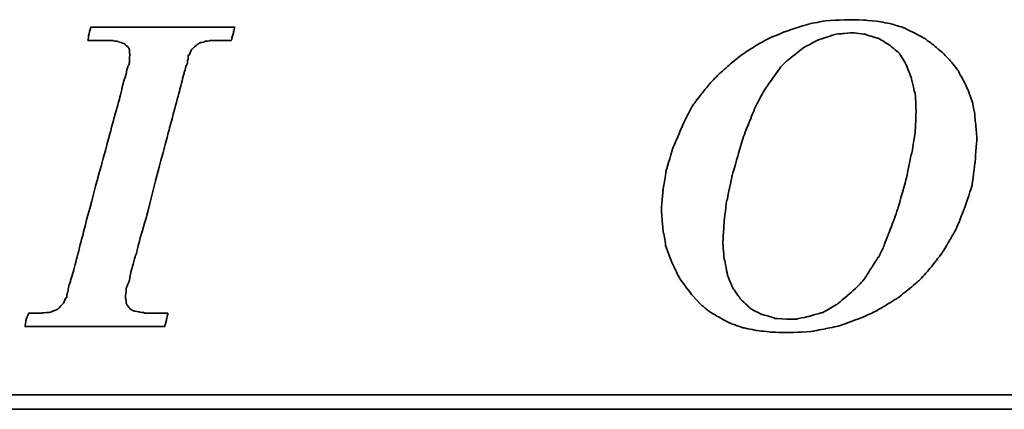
# Model space of a CAD drawing. Header units: millimetres. Extents: x 465 to 857, y 102 to 250.
# Tile 32 of 53: x 762 to 777, y 145 to 151. Entities that reach past the tile are written whole.
import ezdxf

# ---------------------------------------------------------------- set-up
doc = ezdxf.new("R2010")
doc.units = ezdxf.units.MM
doc.layers.add('DIM', color=4, linetype='CONTINUOUS')
doc.layers.add('layer 1', color=7, linetype='CONTINUOUS')

# ---------------------------------------------------------------- blocks, each defined once
blk = doc.blocks.new('TBI MOTION logo(完整正式版)')
at = {"layer": 'layer 1', "color": 22, "lineweight": 35}
for points, knots in [([(-11.34375, -6.98375), (-11.34375, -6.98375), (-10.91375, -7.43875), (-10.91375, -7.43875), (-10.91375, -7.43875), (-10.91375, -7.43875), (-10.38625, -7.87125), (-10.38625, -7.87125), (-10.38625, -7.87125), (-10.38625, -7.87125), (-9.81125, -8.20375), (-9.81125, -8.20375), (-9.81125, -8.20375), (-9.81125, -8.20375), (-9.21125, -8.51875), (-9.21125, -8.51875), (-9.21125, -8.51875), (-9.21125, -8.51875), (-8.51625, -8.75875), (-8.51625, -8.75875), (-8.51625, -8.75875), (-8.51625, -8.75875), (-7.77125, -8.90375), (-7.77125, -8.90375), (-7.77125, -8.90375), (-7.77125, -8.90375), (-6.97875, -8.99875), (-6.97875, -8.99875), (-6.97875, -8.99875), (-6.97875, -8.99875), (-6.14125, -9.02375), (-6.14125, -9.02375), (-6.14125, -9.02375), (-6.14125, -9.02375), (-5.37125, -8.99875), (-5.37125, -8.99875), (-5.37125, -8.99875), (-5.37125, -8.99875), (-4.65375, -8.94875), (-4.65375, -8.94875), (-4.65375, -8.94875), (-4.65375, -8.94875), (-3.93375, -8.80625), (-3.93375, -8.80625), (-3.93375, -8.80625), (-3.93375, -8.80625), (-3.21375, -8.66375), (-3.21375, -8.66375), (-3.21375, -8.66375), (-3.21375, -8.66375), (-2.49375, -8.39875), (-2.49375, -8.39875), (-2.49375, -8.39875), (-2.49375, -8.39875), (-1.79875, -8.13375), (-1.79875, -8.13375), (-1.79875, -8.13375), (-1.79875, -8.13375), (-1.17375, -7.84375), (-1.17375, -7.84375), (-1.17375, -7.84375), (-1.17375, -7.84375), (-0.52375, -7.46375), (-0.52375, -7.46375), (-0.52375, -7.46375), (-0.52375, -7.46375), (0.10124, -7.07875), (0.10124, -7.07875), (0.10124, -7.07875), (0.10124, -7.07875), (0.67625, -6.62375), (0.67625, -6.62375), (0.67625, -6.62375), (0.67625, -6.62375), (1.24874, -6.14375), (1.24874, -6.14375), (1.24874, -6.14375), (1.24874, -6.14375), (1.72874, -5.64125), (1.72874, -5.64125), (1.72874, -5.64125), (1.72874, -5.64125), (2.18624, -5.06375), (2.18624, -5.06375), (2.18624, -5.06375), (2.18624, -5.06375), (2.61625, -4.48874), (2.61625, -4.48874), (2.61625, -4.48874), (2.61625, -4.48874), (3.00125, -3.83874), (3.00125, -3.83874), (3.00125, -3.83874), (3.00125, -3.83874), (3.36124, -3.21374), (3.36124, -3.21374), (3.36124, -3.21374), (3.36124, -3.21374), (3.84374, -1.99125), (3.84374, -1.99125), (3.84374, -1.99125), (3.84374, -1.99125), (4.22625, -0.81875), (4.22625, -0.81875), (4.22625, -0.81875), (4.22625, -0.81875), (4.39125, 0.45624), (4.39125, 0.45624), (4.39125, 0.45624), (4.39125, 0.45624), (4.48874, 1.70124), (4.48874, 1.70124), (4.48874, 1.70124), (4.48874, 1.70124), (4.43874, 2.44625), (4.43874, 2.44625), (4.43874, 2.44625), (4.43874, 2.44625), (4.36874, 3.14125), (4.36874, 3.14125), (4.36874, 3.14125), (4.36874, 3.14125), (4.25125, 3.81125), (4.25125, 3.81125), (4.25125, 3.81125), (4.25125, 3.81125), (4.03124, 4.41125), (4.03124, 4.41125), (4.03124, 4.41125), (4.03124, 4.41125), (3.74374, 5.01125), (3.74374, 5.01125), (3.74374, 5.01125), (3.74374, 5.01125), (3.43124, 5.58875), (3.43124, 5.58875), (3.43124, 5.58875), (3.43124, 5.58875), (3.02625, 6.09125), (3.02625, 6.09125), (3.02625, 6.09125), (3.02625, 6.09125), (2.59374, 6.54875), (2.59374, 6.54875), (2.59374, 6.54875), (2.59374, 6.54875), (2.09124, 6.98125), (2.09124, 6.98125), (2.09124, 6.98125), (2.09124, 6.98125), (1.56124, 7.36625), (1.56124, 7.36625), (1.56124, 7.36625), (1.56124, 7.36625), (0.98624, 7.67625), (0.98624, 7.67625), (0.98624, 7.67625), (0.98624, 7.67625), (0.38624, 7.96375), (0.38624, 7.96375), (0.38624, 7.96375), (0.38624, 7.96375), (-0.25875, 8.15625), (-0.25875, 8.15625), (-0.25875, 8.15625), (-0.25875, 8.15625), (-0.98125, 8.30125), (-0.98125, 8.30125), (-0.98125, 8.30125), (-0.98125, 8.30125), (-1.70124, 8.37125), (-1.70124, 8.37125), (-1.70124, 8.37125), (-1.70124, 8.37125), (-2.49375, 8.39624), (-2.49375, 8.39624), (-2.49375, 8.39624), (-2.49375, 8.39624), (-3.28625, 8.37125), (-3.28625, 8.37125), (-3.28625, 8.37125), (-3.28625, 8.37125), (-4.05125, 8.32125), (-4.05125, 8.32125), (-4.05125, 8.32125), (-4.05125, 8.32125), (-4.77375, 8.18125), (-4.77375, 8.18125), (-4.77375, 8.18125), (-4.77375, 8.18125), (-5.51625, 7.96375), (-5.51625, 7.96375), (-5.51625, 7.96375), (-5.51625, 7.96375), (-6.21125, 7.72625), (-6.21125, 7.72625), (-6.21125, 7.72625), (-6.21125, 7.72625), (-6.92875, 7.43625), (-6.92875, 7.43625), (-6.92875, 7.43625), (-6.92875, 7.43625), (-7.57875, 7.10125), (-7.57875, 7.10125), (-7.57875, 7.10125), (-7.57875, 7.10125), (-8.24875, 6.69125), (-8.24875, 6.69125), (-8.24875, 6.69125), (-8.24875, 6.69125), (-8.84875, 6.26125), (-8.84875, 6.26125), (-8.84875, 6.26125), (-8.84875, 6.26125), (-9.42625, 5.78125), (-9.42625, 5.78125), (-9.42625, 5.78125), (-9.42625, 5.78125), (-9.95375, 5.30125), (-9.95375, 5.30125), (-9.95375, 5.30125), (-9.95375, 5.30125), (-10.43375, 4.79624), (-10.43375, 4.79624), (-10.43375, 4.79624), (-10.43375, 4.79624), (-10.88875, 4.22125), (-10.88875, 4.22125), (-10.88875, 4.22125), (-10.88875, 4.22125), (-11.29875, 3.69375), (-11.29875, 3.69375), (-11.29875, 3.69375), (-11.29875, 3.69375), (-11.63375, 3.09125), (-11.63375, 3.09125), (-11.63375, 3.09125), (-11.63375, 3.09125), (-11.91875, 2.49625), (-11.91875, 2.49625), (-11.91875, 2.49625), (-11.91875, 2.49625), (-12.44875, 1.24625), (-12.44875, 1.24625), (-12.44875, 1.24625), (-12.44875, 1.24625), (-12.80875, 0.06874), (-12.80875, 0.06874), (-12.80875, 0.06874), (-12.80875, 0.06874), (-12.99875, -1.07875), (-12.99875, -1.07875), (-12.99875, -1.07875), (-12.99875, -1.07875), (-13.09375, -2.18375), (-13.09375, -2.18375), (-13.09375, -2.18375), (-13.09375, -2.18375), (-13.04875, -2.85375), (-13.04875, -2.85375), (-13.04875, -2.85375), (-13.04875, -2.85375), (-12.97375, -3.50375), (-12.97375, -3.50375), (-12.97375, -3.50375), (-12.97375, -3.50375), (-12.95375, -3.50375), (-12.95375, -3.50375), (-12.95375, -3.50375), (-12.95375, -3.50375), (-12.85375, -4.17375), (-12.85375, -4.17375), (-12.85375, -4.17375), (-12.85375, -4.17375), (-12.63875, -4.77624), (-12.63875, -4.77624), (-12.63875, -4.77624), (-12.63875, -4.77624), (-12.39875, -5.35125), (-12.39875, -5.35125), (-12.39875, -5.35125), (-12.39875, -5.35125), (-12.11375, -5.92875), (-12.11375, -5.92875), (-12.11375, -5.92875), (-12.11375, -5.92875), (-11.75375, -6.45375), (-11.75375, -6.45375), (-11.75375, -6.45375), (-11.75375, -6.45375), (-11.34375, -6.98375), (-11.34375, -6.98375)], [0, 0, 0, 0, 0.01369863, 0.01369863, 0.01369863, 0.01369864, 0.02739726, 0.02739726, 0.02739726, 0.02739727, 0.04109589, 0.04109589, 0.04109589, 0.0410959, 0.05479452, 0.05479452, 0.05479452, 0.05479453, 0.06849315, 0.06849315, 0.06849315, 0.06849316, 0.08219178, 0.08219178, 0.08219178, 0.08219179, 0.09589041, 0.09589041, 0.09589041, 0.09589042, 0.10958904, 0.10958904, 0.10958904, 0.10958905, 0.12328767, 0.12328767, 0.12328767, 0.12328768, 0.1369863, 0.1369863, 0.1369863, 0.13698631, 0.15068493, 0.15068493, 0.15068493, 0.15068494, 0.16438356, 0.16438356, 0.16438356, 0.16438357, 0.17808219, 0.17808219, 0.17808219, 0.1780822, 0.19178082, 0.19178082, 0.19178082, 0.19178083, 0.20547945, 0.20547945, 0.20547945, 0.20547946, 0.21917808, 0.21917808, 0.21917808, 0.21917809, 0.23287671, 0.23287671, 0.23287671, 0.23287672, 0.24657534, 0.24657534, 0.24657534, 0.24657535, 0.26027397, 0.26027397, 0.26027397, 0.26027398, 0.2739726, 0.2739726, 0.2739726, 0.27397261, 0.28767123, 0.28767123, 0.28767123, 0.28767124, 0.30136986, 0.30136986, 0.30136986, 0.30136987, 0.31506849, 0.31506849, 0.31506849, 0.3150685, 0.32876712, 0.32876712, 0.32876712, 0.32876713, 0.34246575, 0.34246575, 0.34246575, 0.34246576, 0.35616438, 0.35616438, 0.35616438, 0.35616439, 0.36986301, 0.36986301, 0.36986301, 0.36986302, 0.38356164, 0.38356164, 0.38356164, 0.38356165, 0.39726027, 0.39726027, 0.39726027, 0.39726028, 0.4109589, 0.4109589, 0.4109589, 0.41095891, 0.42465753, 0.42465753, 0.42465753, 0.42465754, 0.43835616, 0.43835616, 0.43835616, 0.43835617, 0.45205479, 0.45205479, 0.45205479, 0.4520548, 0.46575342, 0.46575342, 0.46575342, 0.46575343, 0.47945205, 0.47945205, 0.47945205, 0.47945206, 0.49315068, 0.49315068, 0.49315068, 0.49315069, 0.50684932, 0.50684932, 0.50684932, 0.50684933, 0.52054795, 0.52054795, 0.52054795, 0.52054796, 0.53424658, 0.53424658, 0.53424658, 0.53424659, 0.54794521, 0.54794521, 0.54794521, 0.54794522, 0.56164384, 0.56164384, 0.56164384, 0.56164385, 0.57534247, 0.57534247, 0.57534247, 0.57534248, 0.5890411, 0.5890411, 0.5890411, 0.58904111, 0.60273973, 0.60273973, 0.60273973, 0.60273974, 0.61643836, 0.61643836, 0.61643836, 0.61643837, 0.63013699, 0.63013699, 0.63013699, 0.630137, 0.64383562, 0.64383562, 0.64383562, 0.64383563, 0.65753425, 0.65753425, 0.65753425, 0.65753426, 0.67123288, 0.67123288, 0.67123288, 0.67123289, 0.68493151, 0.68493151, 0.68493151, 0.68493152, 0.69863014, 0.69863014, 0.69863014, 0.69863015, 0.71232877, 0.71232877, 0.71232877, 0.71232878, 0.7260274, 0.7260274, 0.7260274, 0.72602741, 0.73972603, 0.73972603, 0.73972603, 0.73972604, 0.75342466, 0.75342466, 0.75342466, 0.75342467, 0.76712329, 0.76712329, 0.76712329, 0.7671233, 0.78082192, 0.78082192, 0.78082192, 0.78082193, 0.79452055, 0.79452055, 0.79452055, 0.79452056, 0.80821918, 0.80821918, 0.80821918, 0.80821919, 0.82191781, 0.82191781, 0.82191781, 0.82191782, 0.83561644, 0.83561644, 0.83561644, 0.83561645, 0.84931507, 0.84931507, 0.84931507, 0.84931508, 0.8630137, 0.8630137, 0.8630137, 0.86301371, 0.87671233, 0.87671233, 0.87671233, 0.87671234, 0.89041096, 0.89041096, 0.89041096, 0.89041097, 0.90410959, 0.90410959, 0.90410959, 0.9041096, 0.91780822, 0.91780822, 0.91780822, 0.91780823, 0.93150685, 0.93150685, 0.93150685, 0.93150686, 0.94520548, 0.94520548, 0.94520548, 0.94520549, 0.95890411, 0.95890411, 0.95890411, 0.95890412, 0.97260274, 0.97260274, 0.97260274, 0.97260275, 0.98630137, 0.98630137, 0.98630137, 0.98630138, 1, 1, 1, 1]), ([(-40.59125, -7.94375), (-40.59125, -7.94375), (-40.97375, -7.94375), (-40.97375, -7.94375), (-40.97375, -7.94375), (-40.97375, -7.94375), (-41.38125, -7.94375), (-41.38125, -7.94375), (-41.38125, -7.94375), (-41.38125, -7.94375), (-41.54875, -7.94375), (-41.54875, -7.94375), (-41.54875, -7.94375), (-41.54875, -7.94375), (-41.59875, -7.94375), (-41.59875, -7.94375), (-41.59875, -7.94375), (-41.59875, -7.94375), (-41.88375, -7.94375), (-41.88375, -7.94375), (-41.88375, -7.94375), (-41.88375, -7.94375), (-41.90875, -7.91875), (-41.90875, -7.91875), (-41.90875, -7.91875), (-41.90875, -7.91875), (-42.19875, -7.87125), (-42.19875, -7.87125), (-42.19875, -7.87125), (-42.19875, -7.87125), (-42.43875, -7.82375), (-42.43875, -7.82375), (-42.43875, -7.82375), (-42.43875, -7.82375), (-42.45875, -7.82375), (-42.45875, -7.82375), (-42.45875, -7.82375), (-42.45875, -7.82375), (-42.48625, -7.82375), (-42.48625, -7.82375), (-42.48625, -7.82375), (-42.48625, -7.82375), (-42.67625, -7.72375), (-42.67625, -7.72375), (-42.67625, -7.72375), (-42.67625, -7.72375), (-42.70125, -7.70375), (-42.70125, -7.70375), (-42.70125, -7.70375), (-42.70125, -7.70375), (-42.72375, -7.67875), (-42.72375, -7.67875), (-42.72375, -7.67875), (-42.72375, -7.67875), (-42.86875, -7.48875), (-42.86875, -7.48875), (-42.86875, -7.48875), (-42.86875, -7.48875), (-42.89375, -7.43875), (-42.89375, -7.43875), (-42.89375, -7.43875), (-42.89375, -7.43875), (-42.91875, -7.38875), (-42.91875, -7.38875), (-42.91875, -7.38875), (-42.91875, -7.38875), (-42.93875, -7.12875), (-42.93875, -7.12875), (-42.93875, -7.12875), (-42.93875, -7.12875), (-42.96375, -7.10375), (-42.96375, -7.10375), (-42.96375, -7.10375), (-42.96375, -7.10375), (-42.96375, -7.05375), (-42.96375, -7.05375), (-42.96375, -7.05375), (-42.96375, -7.05375), (-42.96375, -7.00875), (-42.96375, -7.00875), (-42.96375, -7.00875), (-42.96375, -7.00875), (-42.91875, -6.69625), (-42.91875, -6.69625), (-42.91875, -6.69625), (-42.91875, -6.69625), (-42.91875, -6.62375), (-42.91875, -6.62375), (-42.91875, -6.62375), (-42.91875, -6.62375), (-42.91875, -6.59625), (-42.91875, -6.59625), (-42.91875, -6.59625), (-42.91875, -6.59625), (-42.91875, -6.57375), (-42.91875, -6.57375), (-42.91875, -6.57375), (-42.91875, -6.57375), (-42.91875, -6.52875), (-42.91875, -6.52875), (-42.91875, -6.52875), (-42.91875, -6.52875), (-42.89375, -6.50375), (-42.89375, -6.50375), (-42.89375, -6.50375), (-42.89375, -6.50375), (-42.84375, -6.38375), (-42.84375, -6.38375), (-42.84375, -6.38375), (-42.84375, -6.38375), (-42.84375, -6.35875), (-42.84375, -6.35875), (-42.84375, -6.35875), (-42.84375, -6.35875), (-42.74625, -6.14375), (-42.74625, -6.14375), (-42.74625, -6.14375), (-42.74625, -6.14375), (-42.70125, -5.85375), (-42.70125, -5.85375), (-42.70125, -5.85375), (-42.70125, -5.85375), (-42.60375, -5.47125), (-42.60375, -5.47125), (-42.60375, -5.47125), (-42.60375, -5.47125), (-42.60375, -5.44875), (-42.60375, -5.44875), (-42.60375, -5.44875), (-42.60375, -5.44875), (-42.38875, -4.67875), (-42.38875, -4.67875), (-42.38875, -4.67875), (-42.38875, -4.67875), (-42.36375, -4.65375), (-42.36375, -4.65375), (-42.36375, -4.65375), (-42.36375, -4.65375), (-42.12375, -3.69625), (-42.12375, -3.69625), (-42.12375, -3.69625), (-42.12375, -3.69625), (-42.12375, -3.67374), (-42.12375, -3.67374), (-42.12375, -3.67374), (-42.12375, -3.67374), (-41.78875, -2.59374), (-41.78875, -2.59374), (-41.78875, -2.59374), (-41.78875, -2.59374), (-41.18875, -0.19375), (-41.18875, -0.19375), (-41.18875, -0.19375), (-41.18875, -0.19375), (-40.54375, 2.20624), (-40.54375, 2.20624), (-40.54375, 2.20624), (-40.54375, 2.20624), (-40.25375, 3.30875), (-40.25375, 3.30875), (-40.25375, 3.30875), (-40.25375, 3.30875), (-39.98875, 4.27125), (-39.98875, 4.27125), (-39.98875, 4.27125), (-39.98875, 4.27125), (-39.77375, 5.13125), (-39.77375, 5.13125), (-39.77375, 5.13125), (-39.77375, 5.13125), (-39.67875, 5.47125), (-39.67875, 5.47125), (-39.67875, 5.47125), (-39.67875, 5.47125), (-39.60375, 5.75625), (-39.60375, 5.75625), (-39.60375, 5.75625), (-39.60375, 5.75625), (-39.60375, 5.78125), (-39.60375, 5.78125), (-39.60375, 5.78125), (-39.60375, 5.78125), (-39.50875, 5.97125), (-39.50875, 5.97125), (-39.50875, 5.97125), (-39.50875, 5.97125), (-39.50875, 6.13875), (-39.50875, 6.13875), (-39.50875, 6.13875), (-39.50875, 6.13875), (-39.48625, 6.16625), (-39.48625, 6.16625), (-39.48625, 6.16625), (-39.48625, 6.16625), (-39.46125, 6.28625), (-39.46125, 6.28625), (-39.46125, 6.28625), (-39.46125, 6.28625), (-39.46125, 6.42625), (-39.46125, 6.42625), (-39.46125, 6.42625), (-39.46125, 6.42625), (-39.41375, 6.42625), (-39.41375, 6.42625), (-39.41375, 6.42625), (-39.41375, 6.42625), (-39.29375, 6.69125), (-39.29375, 6.69125), (-39.29375, 6.69125), (-39.29375, 6.69125), (-39.26875, 6.74125), (-39.26875, 6.74125), (-39.26875, 6.74125), (-39.26875, 6.74125), (-39.24375, 6.76625), (-39.24375, 6.76625), (-39.24375, 6.76625), (-39.24375, 6.76625), (-38.98375, 7.00624), (-38.98375, 7.00624), (-38.98375, 7.00624), (-38.98375, 7.00624), (-38.95625, 7.02624), (-38.95625, 7.02624), (-38.95625, 7.02624), (-38.95625, 7.02624), (-38.78875, 7.12624), (-38.78875, 7.12624), (-38.78875, 7.12624), (-38.78875, 7.12624), (-38.76375, 7.12624), (-38.76375, 7.12624), (-38.76375, 7.12624), (-38.76375, 7.12624), (-38.74375, 7.12624), (-38.74375, 7.12624), (-38.74375, 7.12624), (-38.74375, 7.12624), (-38.52875, 7.17125), (-38.52875, 7.17125), (-38.52875, 7.17125), (-38.52875, 7.17125), (-38.52875, 7.19624), (-38.52875, 7.19624), (-38.52875, 7.19624), (-38.52875, 7.19624), (-38.50375, 7.19624), (-38.50375, 7.19624), (-38.50375, 7.19624), (-38.50375, 7.19624), (-38.26125, 7.21875), (-38.26125, 7.21875), (-38.26125, 7.21875), (-38.26125, 7.21875), (-38.23875, 7.24624), (-38.23875, 7.24624), (-38.23875, 7.24624), (-38.23875, 7.24624), (-38.21625, 7.24624), (-38.21625, 7.24624), (-38.21625, 7.24624), (-38.21625, 7.24624), (-38.18875, 7.24624), (-38.18875, 7.24624), (-38.18875, 7.24624), (-38.18875, 7.24624), (-37.90375, 7.24624), (-37.90375, 7.24624), (-37.90375, 7.24624), (-37.90375, 7.24624), (-37.85375, 7.24624), (-37.85375, 7.24624), (-37.85375, 7.24624), (-37.85375, 7.24624), (-37.75875, 7.24624), (-37.75875, 7.24624), (-37.75875, 7.24624), (-37.75875, 7.24624), (-37.42375, 7.24624), (-37.42375, 7.24624), (-37.42375, 7.24624), (-37.42375, 7.24624), (-37.08875, 7.24624), (-37.08875, 7.24624), (-37.08875, 7.24624), (-37.08875, 7.24624), (-37.06375, 7.24624), (-37.06375, 7.24624), (-37.06375, 7.24624), (-37.06375, 7.24624), (-37.06375, 7.26624), (-37.06375, 7.26624), (-37.06375, 7.26624), (-37.06375, 7.26624), (-37.03875, 7.29125), (-37.03875, 7.29125), (-37.03875, 7.29125), (-37.03875, 7.29125), (-37.03875, 7.31625), (-37.03875, 7.31625), (-37.03875, 7.31625), (-37.03875, 7.31625), (-36.94125, 7.67625), (-36.94125, 7.67625), (-36.94125, 7.67625), (-36.94125, 7.67625), (-36.86875, 7.98625), (-36.86875, 7.98625), (-36.86875, 7.98625), (-36.86875, 7.98625), (-36.98875, 7.98625), (-36.98875, 7.98625), (-36.98875, 7.98625), (-36.98875, 7.98625), (-37.42375, 7.98625), (-37.42375, 7.98625), (-37.42375, 7.98625), (-37.42375, 7.98625), (-37.94875, 7.98625), (-37.94875, 7.98625), (-37.94875, 7.98625), (-37.94875, 7.98625), (-38.57375, 7.98625), (-38.57375, 7.98625), (-38.57375, 7.98625), (-38.57375, 7.98625), (-39.29375, 7.98625), (-39.29375, 7.98625), (-39.29375, 7.98625), (-39.29375, 7.98625), (-40.82875, 7.98625), (-40.82875, 7.98625), (-40.82875, 7.98625), (-40.82875, 7.98625), (-42.36375, 7.98625), (-42.36375, 7.98625), (-42.36375, 7.98625), (-42.36375, 7.98625), (-43.08375, 7.98625), (-43.08375, 7.98625), (-43.08375, 7.98625), (-43.08375, 7.98625), (-43.70875, 7.98625), (-43.70875, 7.98625), (-43.70875, 7.98625), (-43.70875, 7.98625), (-44.23375, 7.98625), (-44.23375, 7.98625), (-44.23375, 7.98625), (-44.23375, 7.98625), (-44.66875, 7.98625), (-44.66875, 7.98625), (-44.66875, 7.98625), (-44.66875, 7.98625), (-44.88375, 7.98625), (-44.88375, 7.98625), (-44.88375, 7.98625), (-44.88375, 7.98625), (-44.90875, 7.94125), (-44.90875, 7.94125), (-44.90875, 7.94125), (-44.90875, 7.94125), (-44.90875, 7.91625), (-44.90875, 7.91625), (-44.90875, 7.91625), (-44.90875, 7.91625), (-45.00375, 7.55625), (-45.00375, 7.55625), (-45.00375, 7.55625), (-45.00375, 7.55625), (-45.05375, 7.24624), (-45.05375, 7.24624), (-45.05375, 7.24624), (-45.05375, 7.24624), (-44.61875, 7.24624), (-44.61875, 7.24624), (-44.61875, 7.24624), (-44.61875, 7.24624), (-44.11375, 7.24624), (-44.11375, 7.24624), (-44.11375, 7.24624), (-44.11375, 7.24624), (-43.99375, 7.24624), (-43.99375, 7.24624), (-43.99375, 7.24624), (-43.99375, 7.24624), (-43.94625, 7.24624), (-43.94625, 7.24624), (-43.94625, 7.24624), (-43.94625, 7.24624), (-43.92374, 7.24624), (-43.92374, 7.24624), (-43.92374, 7.24624), (-43.92374, 7.24624), (-43.65875, 7.24624), (-43.65875, 7.24624), (-43.65875, 7.24624), (-43.65875, 7.24624), (-43.63875, 7.21875), (-43.63875, 7.21875), (-43.63875, 7.21875), (-43.63875, 7.21875), (-43.46875, 7.19624), (-43.46875, 7.19624), (-43.46875, 7.19624), (-43.46875, 7.19624), (-43.39875, 7.19624), (-43.39875, 7.19624), (-43.39875, 7.19624), (-43.39875, 7.19624), (-43.37125, 7.17125), (-43.37125, 7.17125), (-43.37125, 7.17125), (-43.37125, 7.17125), (-43.34875, 7.17125), (-43.34875, 7.17125), (-43.34875, 7.17125), (-43.34875, 7.17125), (-43.20375, 7.12624), (-43.20375, 7.12624), (-43.20375, 7.12624), (-43.20375, 7.12624), (-43.05875, 7.07624), (-43.05875, 7.07624), (-43.05875, 7.07624), (-43.05875, 7.07624), (-43.01375, 7.07624), (-43.01375, 7.07624), (-43.01375, 7.07624), (-43.01375, 7.07624), (-42.98875, 7.02624), (-42.98875, 7.02624), (-42.98875, 7.02624), (-42.98875, 7.02624), (-42.79875, 6.86125), (-42.79875, 6.86125), (-42.79875, 6.86125), (-42.79875, 6.86125), (-42.77375, 6.81125), (-42.77375, 6.81125), (-42.77375, 6.81125), (-42.77375, 6.81125), (-42.74625, 6.76625), (-42.74625, 6.76625), (-42.74625, 6.76625), (-42.74625, 6.76625), (-42.72375, 6.47625), (-42.72375, 6.47625), (-42.72375, 6.47625), (-42.72375, 6.47625), (-42.70125, 6.45124), (-42.70125, 6.45124), (-42.70125, 6.45124), (-42.70125, 6.45124), (-42.70125, 6.42625), (-42.70125, 6.42625), (-42.70125, 6.42625), (-42.70125, 6.42625), (-42.72375, 6.40625), (-42.72375, 6.40625), (-42.72375, 6.40625), (-42.72375, 6.40625), (-42.74625, 5.97125), (-42.74625, 5.97125), (-42.74625, 5.97125), (-42.74625, 5.97125), (-42.74625, 5.94625), (-42.74625, 5.94625), (-42.74625, 5.94625), (-42.74625, 5.94625), (-42.74625, 5.92625), (-42.74625, 5.92625), (-42.74625, 5.92625), (-42.74625, 5.92625), (-42.77375, 5.87625), (-42.77375, 5.87625), (-42.77375, 5.87625), (-42.77375, 5.87625), (-42.81875, 5.80625), (-42.81875, 5.80625), (-42.81875, 5.80625), (-42.81875, 5.80625), (-42.86875, 5.63625), (-42.86875, 5.63625), (-42.86875, 5.63625), (-42.86875, 5.63625), (-42.91875, 5.39625), (-42.91875, 5.39625), (-42.91875, 5.39625), (-42.91875, 5.39625), (-42.91875, 5.37124), (-42.91875, 5.37124), (-42.91875, 5.37124), (-42.91875, 5.37124), (-43.01375, 5.10874), (-43.01375, 5.10874), (-43.01375, 5.10874), (-43.01375, 5.10874), (-43.10875, 4.77124), (-43.10875, 4.77124), (-43.10875, 4.77124), (-43.10875, 4.77124), (-43.29875, 3.95625), (-43.29875, 3.95625), (-43.29875, 3.95625), (-43.29875, 3.95625), (-43.58875, 2.95125), (-43.58875, 2.95125), (-43.58875, 2.95125), (-43.58875, 2.95125), (-43.87375, 1.87125), (-43.87375, 1.87125), (-43.87375, 1.87125), (-43.87375, 1.87125), (-44.52625, -0.50374), (-44.52625, -0.50374), (-44.52625, -0.50374), (-44.52625, -0.50374), (-45.14875, -2.85375), (-45.14875, -2.85375), (-45.14875, -2.85375), (-45.14875, -2.85375), (-45.43375, -3.95875), (-45.43375, -3.95875), (-45.43375, -3.95875), (-45.43375, -3.95875), (-45.69875, -4.96875), (-45.69875, -4.96875), (-45.69875, -4.96875), (-45.69875, -4.96875), (-45.91375, -5.78375), (-45.91375, -5.78375), (-45.91375, -5.78375), (-45.91375, -5.78375), (-46.01375, -6.11875), (-46.01375, -6.11875), (-46.01375, -6.11875), (-46.01375, -6.11875), (-46.01375, -6.14375), (-46.01375, -6.14375), (-46.01375, -6.14375), (-46.01375, -6.14375), (-46.10875, -6.40875), (-46.10875, -6.40875), (-46.10875, -6.40875), (-46.10875, -6.40875), (-46.15375, -6.64875), (-46.15375, -6.64875), (-46.15375, -6.64875), (-46.15375, -6.64875), (-46.20375, -6.83875), (-46.20375, -6.83875), (-46.20375, -6.83875), (-46.20375, -6.83875), (-46.22875, -6.93375), (-46.22875, -6.93375), (-46.22875, -6.93375), (-46.22875, -6.93375), (-46.22875, -7.07875), (-46.22875, -7.07875), (-46.22875, -7.07875), (-46.22875, -7.07875), (-46.27375, -7.07875), (-46.27375, -7.07875), (-46.27375, -7.07875), (-46.27375, -7.07875), (-46.39375, -7.34375), (-46.39375, -7.34375), (-46.39375, -7.34375), (-46.39375, -7.34375), (-46.39375, -7.36875), (-46.39375, -7.36875), (-46.39375, -7.36875), (-46.39375, -7.36875), (-46.42125, -7.38875), (-46.42125, -7.38875), (-46.42125, -7.38875), (-46.42125, -7.38875), (-46.68375, -7.67875), (-46.68375, -7.67875), (-46.68375, -7.67875), (-46.68375, -7.67875), (-46.70875, -7.70375), (-46.70875, -7.70375), (-46.70875, -7.70375), (-46.70875, -7.70375), (-46.75375, -7.72375), (-46.75375, -7.72375), (-46.75375, -7.72375), (-46.75375, -7.72375), (-47.08875, -7.87125), (-47.08875, -7.87125), (-47.08875, -7.87125), (-47.08875, -7.87125), (-47.11625, -7.87125), (-47.11625, -7.87125), (-47.11625, -7.87125), (-47.11625, -7.87125), (-47.13875, -7.89375), (-47.13875, -7.89375), (-47.13875, -7.89375), (-47.13875, -7.89375), (-47.56875, -7.91875), (-47.56875, -7.91875), (-47.56875, -7.91875), (-47.56875, -7.91875), (-47.59625, -7.94375), (-47.59625, -7.94375), (-47.59625, -7.94375), (-47.59625, -7.94375), (-47.64375, -7.94375), (-47.64375, -7.94375), (-47.64375, -7.94375), (-47.64375, -7.94375), (-47.73625, -7.94375), (-47.73625, -7.94375), (-47.73625, -7.94375), (-47.73625, -7.94375), (-48.07375, -7.94375), (-48.07375, -7.94375), (-48.07375, -7.94375), (-48.07375, -7.94375), (-48.36125, -7.94375), (-48.36125, -7.94375), (-48.36125, -7.94375), (-48.36125, -7.94375), (-48.36125, -7.96625), (-48.36125, -7.96625), (-48.36125, -7.96625), (-48.36125, -7.96625), (-48.36125, -7.99125), (-48.36125, -7.99125), (-48.36125, -7.99125), (-48.36125, -7.99125), (-48.38875, -8.01375), (-48.38875, -8.01375), (-48.38875, -8.01375), (-48.38875, -8.01375), (-48.50875, -8.34875), (-48.50875, -8.34875), (-48.50875, -8.34875), (-48.50875, -8.34875), (-48.55375, -8.68625), (-48.55375, -8.68625), (-48.55375, -8.68625), (-48.55375, -8.68625), (-48.45875, -8.68625), (-48.45875, -8.68625), (-48.45875, -8.68625), (-48.45875, -8.68625), (-48.07375, -8.68625), (-48.07375, -8.68625), (-48.07375, -8.68625), (-48.07375, -8.68625), (-47.52375, -8.68625), (-47.52375, -8.68625), (-47.52375, -8.68625), (-47.52375, -8.68625), (-46.92375, -8.68625), (-46.92375, -8.68625), (-46.92375, -8.68625), (-46.92375, -8.68625), (-46.25375, -8.68625), (-46.25375, -8.68625), (-46.25375, -8.68625), (-46.25375, -8.68625), (-46.20375, -8.68625), (-46.20375, -8.68625), (-46.20375, -8.68625), (-46.20375, -8.68625), (-44.71375, -8.68625), (-44.71375, -8.68625), (-44.71375, -8.68625), (-44.71375, -8.68625), (-43.22875, -8.68625), (-43.22875, -8.68625), (-43.22875, -8.68625), (-43.22875, -8.68625), (-42.55875, -8.68625), (-42.55875, -8.68625), (-42.55875, -8.68625), (-42.55875, -8.68625), (-42.50875, -8.68625), (-42.50875, -8.68625), (-42.50875, -8.68625), (-42.50875, -8.68625), (-41.93375, -8.68625), (-41.93375, -8.68625), (-41.93375, -8.68625), (-41.93375, -8.68625), (-41.38125, -8.68625), (-41.38125, -8.68625), (-41.38125, -8.68625), (-41.38125, -8.68625), (-40.97375, -8.68625), (-40.97375, -8.68625), (-40.97375, -8.68625), (-40.97375, -8.68625), (-40.78125, -8.68625), (-40.78125, -8.68625), (-40.78125, -8.68625), (-40.78125, -8.68625), (-40.78125, -8.63875), (-40.78125, -8.63875), (-40.78125, -8.63875), (-40.78125, -8.63875), (-40.75875, -8.63875), (-40.75875, -8.63875), (-40.75875, -8.63875), (-40.75875, -8.63875), (-40.66375, -8.27875), (-40.66375, -8.27875), (-40.66375, -8.27875), (-40.66375, -8.27875), (-40.59125, -7.94375), (-40.59125, -7.94375)], [0, 0, 0, 0, 0.00558659, 0.00558659, 0.00558659, 0.0055866, 0.01117318, 0.01117318, 0.01117318, 0.01117319, 0.01675978, 0.01675978, 0.01675978, 0.01675979, 0.02234637, 0.02234637, 0.02234637, 0.02234638, 0.02793296, 0.02793296, 0.02793296, 0.02793297, 0.03351955, 0.03351955, 0.03351955, 0.03351956, 0.03910615, 0.03910615, 0.03910615, 0.03910616, 0.04469274, 0.04469274, 0.04469274, 0.04469275, 0.05027933, 0.05027933, 0.05027933, 0.05027934, 0.05586592, 0.05586592, 0.05586592, 0.05586593, 0.06145251, 0.06145251, 0.06145251, 0.06145252, 0.06703911, 0.06703911, 0.06703911, 0.06703912, 0.0726257, 0.0726257, 0.0726257, 0.07262571, 0.07821229, 0.07821229, 0.07821229, 0.0782123, 0.08379888, 0.08379888, 0.08379888, 0.08379889, 0.08938547, 0.08938547, 0.08938547, 0.08938548, 0.09497207, 0.09497207, 0.09497207, 0.09497208, 0.10055866, 0.10055866, 0.10055866, 0.10055867, 0.10614525, 0.10614525, 0.10614525, 0.10614526, 0.11173184, 0.11173184, 0.11173184, 0.11173185, 0.11731844, 0.11731844, 0.11731844, 0.11731845, 0.12290503, 0.12290503, 0.12290503, 0.12290504, 0.12849162, 0.12849162, 0.12849162, 0.12849163, 0.13407821, 0.13407821, 0.13407821, 0.13407822, 0.1396648, 0.1396648, 0.1396648, 0.13966481, 0.1452514, 0.1452514, 0.1452514, 0.14525141, 0.15083799, 0.15083799, 0.15083799, 0.150838, 0.15642458, 0.15642458, 0.15642458, 0.15642459, 0.16201117, 0.16201117, 0.16201117, 0.16201118, 0.16759777, 0.16759777, 0.16759777, 0.16759778, 0.17318436, 0.17318436, 0.17318436, 0.17318437, 0.17877095, 0.17877095, 0.17877095, 0.17877096, 0.18435754, 0.18435754, 0.18435754, 0.18435755, 0.18994413, 0.18994413, 0.18994413, 0.18994414, 0.19553073, 0.19553073, 0.19553073, 0.19553074, 0.20111732, 0.20111732, 0.20111732, 0.20111733, 0.20670391, 0.20670391, 0.20670391, 0.20670392, 0.2122905, 0.2122905, 0.2122905, 0.21229051, 0.21787709, 0.21787709, 0.21787709, 0.2178771, 0.22346369, 0.22346369, 0.22346369, 0.2234637, 0.22905028, 0.22905028, 0.22905028, 0.22905029, 0.23463687, 0.23463687, 0.23463687, 0.23463688, 0.24022346, 0.24022346, 0.24022346, 0.24022347, 0.24581006, 0.24581006, 0.24581006, 0.24581007, 0.25139665, 0.25139665, 0.25139665, 0.25139666, 0.25698324, 0.25698324, 0.25698324, 0.25698325, 0.26256983, 0.26256983, 0.26256983, 0.26256984, 0.26815642, 0.26815642, 0.26815642, 0.26815643, 0.27374302, 0.27374302, 0.27374302, 0.27374303, 0.27932961, 0.27932961, 0.27932961, 0.27932962, 0.2849162, 0.2849162, 0.2849162, 0.28491621, 0.29050279, 0.29050279, 0.29050279, 0.2905028, 0.29608939, 0.29608939, 0.29608939, 0.2960894, 0.30167598, 0.30167598, 0.30167598, 0.30167599, 0.30726257, 0.30726257, 0.30726257, 0.30726258, 0.31284916, 0.31284916, 0.31284916, 0.31284917, 0.31843575, 0.31843575, 0.31843575, 0.31843576, 0.32402235, 0.32402235, 0.32402235, 0.32402236, 0.32960894, 0.32960894, 0.32960894, 0.32960895, 0.33519553, 0.33519553, 0.33519553, 0.33519554, 0.34078212, 0.34078212, 0.34078212, 0.34078213, 0.34636872, 0.34636872, 0.34636872, 0.34636873, 0.35195531, 0.35195531, 0.35195531, 0.35195532, 0.3575419, 0.3575419, 0.3575419, 0.35754191, 0.36312849, 0.36312849, 0.36312849, 0.3631285, 0.36871508, 0.36871508, 0.36871508, 0.36871509, 0.37430168, 0.37430168, 0.37430168, 0.37430169, 0.37988827, 0.37988827, 0.37988827, 0.37988828, 0.38547486, 0.38547486, 0.38547486, 0.38547487, 0.39106145, 0.39106145, 0.39106145, 0.39106146, 0.39664804, 0.39664804, 0.39664804, 0.39664805, 0.40223464, 0.40223464, 0.40223464, 0.40223465, 0.40782123, 0.40782123, 0.40782123, 0.40782124, 0.41340782, 0.41340782, 0.41340782, 0.41340783, 0.41899441, 0.41899441, 0.41899441, 0.41899442, 0.42458101, 0.42458101, 0.42458101, 0.42458102, 0.4301676, 0.4301676, 0.4301676, 0.43016761, 0.43575419, 0.43575419, 0.43575419, 0.4357542, 0.44134078, 0.44134078, 0.44134078, 0.44134079, 0.44692737, 0.44692737, 0.44692737, 0.44692738, 0.45251397, 0.45251397, 0.45251397, 0.45251398, 0.45810056, 0.45810056, 0.45810056, 0.45810057, 0.46368715, 0.46368715, 0.46368715, 0.46368716, 0.46927374, 0.46927374, 0.46927374, 0.46927375, 0.47486034, 0.47486034, 0.47486034, 0.47486035, 0.48044693, 0.48044693, 0.48044693, 0.48044694, 0.48603352, 0.48603352, 0.48603352, 0.48603353, 0.49162011, 0.49162011, 0.49162011, 0.49162012, 0.4972067, 0.4972067, 0.4972067, 0.49720671, 0.5027933, 0.5027933, 0.5027933, 0.50279331, 0.50837989, 0.50837989, 0.50837989, 0.5083799, 0.51396648, 0.51396648, 0.51396648, 0.51396649, 0.51955307, 0.51955307, 0.51955307, 0.51955308, 0.52513966, 0.52513966, 0.52513966, 0.52513967, 0.53072626, 0.53072626, 0.53072626, 0.53072627, 0.53631285, 0.53631285, 0.53631285, 0.53631286, 0.54189944, 0.54189944, 0.54189944, 0.54189945, 0.54748603, 0.54748603, 0.54748603, 0.54748604, 0.55307263, 0.55307263, 0.55307263, 0.55307264, 0.55865922, 0.55865922, 0.55865922, 0.55865923, 0.56424581, 0.56424581, 0.56424581, 0.56424582, 0.5698324, 0.5698324, 0.5698324, 0.56983241, 0.57541899, 0.57541899, 0.57541899, 0.575419, 0.58100559, 0.58100559, 0.58100559, 0.5810056, 0.58659218, 0.58659218, 0.58659218, 0.58659219, 0.59217877, 0.59217877, 0.59217877, 0.59217878, 0.59776536, 0.59776536, 0.59776536, 0.59776537, 0.60335196, 0.60335196, 0.60335196, 0.60335197, 0.60893855, 0.60893855, 0.60893855, 0.60893856, 0.61452514, 0.61452514, 0.61452514, 0.61452515, 0.62011173, 0.62011173, 0.62011173, 0.62011174, 0.62569832, 0.62569832, 0.62569832, 0.62569833, 0.63128492, 0.63128492, 0.63128492, 0.63128493, 0.63687151, 0.63687151, 0.63687151, 0.63687152, 0.6424581, 0.6424581, 0.6424581, 0.64245811, 0.64804469, 0.64804469, 0.64804469, 0.6480447, 0.65363128, 0.65363128, 0.65363128, 0.65363129, 0.65921788, 0.65921788, 0.65921788, 0.65921789, 0.66480447, 0.66480447, 0.66480447, 0.66480448, 0.67039106, 0.67039106, 0.67039106, 0.67039107, 0.67597765, 0.67597765, 0.67597765, 0.67597766, 0.68156425, 0.68156425, 0.68156425, 0.68156426, 0.68715084, 0.68715084, 0.68715084, 0.68715085, 0.69273743, 0.69273743, 0.69273743, 0.69273744, 0.69832402, 0.69832402, 0.69832402, 0.69832403, 0.70391061, 0.70391061, 0.70391061, 0.70391062, 0.70949721, 0.70949721, 0.70949721, 0.70949722, 0.7150838, 0.7150838, 0.7150838, 0.71508381, 0.72067039, 0.72067039, 0.72067039, 0.7206704, 0.72625698, 0.72625698, 0.72625698, 0.72625699, 0.73184358, 0.73184358, 0.73184358, 0.73184359, 0.73743017, 0.73743017, 0.73743017, 0.73743018, 0.74301676, 0.74301676, 0.74301676, 0.74301677, 0.74860335, 0.74860335, 0.74860335, 0.74860336, 0.75418994, 0.75418994, 0.75418994, 0.75418995, 0.75977654, 0.75977654, 0.75977654, 0.75977655, 0.76536313, 0.76536313, 0.76536313, 0.76536314, 0.77094972, 0.77094972, 0.77094972, 0.77094973, 0.77653631, 0.77653631, 0.77653631, 0.77653632, 0.78212291, 0.78212291, 0.78212291, 0.78212292, 0.7877095, 0.7877095, 0.7877095, 0.78770951, 0.79329609, 0.79329609, 0.79329609, 0.7932961, 0.79888268, 0.79888268, 0.79888268, 0.79888269, 0.80446927, 0.80446927, 0.80446927, 0.80446928, 0.81005587, 0.81005587, 0.81005587, 0.81005588, 0.81564246, 0.81564246, 0.81564246, 0.81564247, 0.82122905, 0.82122905, 0.82122905, 0.82122906, 0.82681564, 0.82681564, 0.82681564, 0.82681565, 0.83240223, 0.83240223, 0.83240223, 0.83240224, 0.83798883, 0.83798883, 0.83798883, 0.83798884, 0.84357542, 0.84357542, 0.84357542, 0.84357543, 0.84916201, 0.84916201, 0.84916201, 0.84916202, 0.8547486, 0.8547486, 0.8547486, 0.85474861, 0.8603352, 0.8603352, 0.8603352, 0.86033521, 0.86592179, 0.86592179, 0.86592179, 0.8659218, 0.87150838, 0.87150838, 0.87150838, 0.87150839, 0.87709497, 0.87709497, 0.87709497, 0.87709498, 0.88268156, 0.88268156, 0.88268156, 0.88268157, 0.88826816, 0.88826816, 0.88826816, 0.88826817, 0.89385475, 0.89385475, 0.89385475, 0.89385476, 0.89944134, 0.89944134, 0.89944134, 0.89944135, 0.90502793, 0.90502793, 0.90502793, 0.90502794, 0.91061453, 0.91061453, 0.91061453, 0.91061454, 0.91620112, 0.91620112, 0.91620112, 0.91620113, 0.92178771, 0.92178771, 0.92178771, 0.92178772, 0.9273743, 0.9273743, 0.9273743, 0.92737431, 0.93296089, 0.93296089, 0.93296089, 0.9329609, 0.93854749, 0.93854749, 0.93854749, 0.9385475, 0.94413408, 0.94413408, 0.94413408, 0.94413409, 0.94972067, 0.94972067, 0.94972067, 0.94972068, 0.95530726, 0.95530726, 0.95530726, 0.95530727, 0.96089385, 0.96089385, 0.96089385, 0.96089386, 0.96648045, 0.96648045, 0.96648045, 0.96648046, 0.97206704, 0.97206704, 0.97206704, 0.97206705, 0.97765363, 0.97765363, 0.97765363, 0.97765364, 0.98324022, 0.98324022, 0.98324022, 0.98324023, 0.98882682, 0.98882682, 0.98882682, 0.98882683, 0.99441341, 0.99441341, 0.99441341, 0.99441342, 1, 1, 1, 1]), ([(-8.77875, 1.03124), (-8.77875, 1.03124), (-8.51625, 1.89625), (-8.51625, 1.89625), (-8.51625, 1.89625), (-8.51625, 1.89625), (-8.20375, 2.66375), (-8.20375, 2.66375), (-8.20375, 2.66375), (-8.20375, 2.66375), (-7.91625, 3.38125), (-7.91625, 3.38125), (-7.91625, 3.38125), (-7.91625, 3.38125), (-7.91625, 3.40624), (-7.91625, 3.40624), (-7.91625, 3.40624), (-7.91625, 3.40624), (-7.57875, 4.07624), (-7.57875, 4.07624), (-7.57875, 4.07624), (-7.57875, 4.07624), (-7.24375, 4.65125), (-7.24375, 4.65125), (-7.24375, 4.65125), (-7.24375, 4.65125), (-7.21875, 4.65125), (-7.21875, 4.65125), (-7.21875, 4.65125), (-7.21875, 4.65125), (-7.21875, 4.67624), (-7.21875, 4.67624), (-7.21875, 4.67624), (-7.21875, 4.67624), (-6.83625, 5.20375), (-6.83625, 5.20375), (-6.83625, 5.20375), (-6.83625, 5.20375), (-6.49875, 5.68625), (-6.49875, 5.68625), (-6.49875, 5.68625), (-6.49875, 5.68625), (-6.49875, 5.70625), (-6.49875, 5.70625), (-6.49875, 5.70625), (-6.49875, 5.70625), (-6.11625, 6.09125), (-6.11625, 6.09125), (-6.11625, 6.09125), (-6.11625, 6.09125), (-6.09125, 6.09125), (-6.09125, 6.09125), (-6.09125, 6.09125), (-6.09125, 6.09125), (-5.27375, 6.76625), (-5.27375, 6.76625), (-5.27375, 6.76625), (-5.27375, 6.76625), (-5.24875, 6.76625), (-5.24875, 6.76625), (-5.24875, 6.76625), (-5.24875, 6.76625), (-5.24875, 6.78625), (-5.24875, 6.78625), (-5.24875, 6.78625), (-5.24875, 6.78625), (-4.38875, 7.26624), (-4.38875, 7.26624), (-4.38875, 7.26624), (-4.38875, 7.26624), (-4.36125, 7.26624), (-4.36125, 7.26624), (-4.36125, 7.26624), (-4.36125, 7.26624), (-3.93375, 7.41125), (-3.93375, 7.41125), (-3.93375, 7.41125), (-3.93375, 7.41125), (-3.47375, 7.55625), (-3.47375, 7.55625), (-3.47375, 7.55625), (-3.47375, 7.55625), (-3.45375, 7.55625), (-3.45375, 7.55625), (-3.45375, 7.55625), (-3.45375, 7.55625), (-3.42875, 7.58124), (-3.42875, 7.58124), (-3.42875, 7.58124), (-3.42875, 7.58124), (-2.97375, 7.62625), (-2.97375, 7.62625), (-2.97375, 7.62625), (-2.97375, 7.62625), (-2.49375, 7.67625), (-2.49375, 7.67625), (-2.49375, 7.67625), (-2.49375, 7.67625), (-2.46875, 7.67625), (-2.46875, 7.67625), (-2.46875, 7.67625), (-2.46875, 7.67625), (-1.70124, 7.58124), (-1.70124, 7.58124), (-1.70124, 7.58124), (-1.70124, 7.58124), (-1.67875, 7.55625), (-1.67875, 7.55625), (-1.67875, 7.55625), (-1.67875, 7.55625), (-1.65375, 7.55625), (-1.65375, 7.55625), (-1.65375, 7.55625), (-1.65375, 7.55625), (-1.03125, 7.36625), (-1.03125, 7.36625), (-1.03125, 7.36625), (-1.03125, 7.36625), (-1.00625, 7.36625), (-1.00625, 7.36625), (-1.00625, 7.36625), (-1.00625, 7.36625), (-0.43124, 7.02624), (-0.43124, 7.02624), (-0.43124, 7.02624), (-0.43124, 7.02624), (-0.40625, 7.00624), (-0.40625, 7.00624), (-0.40625, 7.00624), (-0.40625, 7.00624), (0.12124, 6.57124), (0.12124, 6.57124), (0.12124, 6.57124), (0.12124, 6.57124), (0.14624, 6.54875), (0.14624, 6.54875), (0.14624, 6.54875), (0.14624, 6.54875), (0.17124, 6.52375), (0.17124, 6.52375), (0.17124, 6.52375), (0.17124, 6.52375), (0.55625, 5.89875), (0.55625, 5.89875), (0.55625, 5.89875), (0.55625, 5.89875), (0.55625, 5.87625), (0.55625, 5.87625), (0.55625, 5.87625), (0.55625, 5.87625), (0.84124, 5.15625), (0.84124, 5.15625), (0.84124, 5.15625), (0.84124, 5.15625), (0.84124, 5.13125), (0.84124, 5.13125), (0.84124, 5.13125), (0.84124, 5.13125), (1.03624, 4.31875), (1.03624, 4.31875), (1.03624, 4.31875), (1.03624, 4.31875), (1.05624, 4.31875), (1.05624, 4.31875), (1.05624, 4.31875), (1.05624, 4.31875), (1.05624, 4.29125), (1.05624, 4.29125), (1.05624, 4.29125), (1.05624, 4.29125), (1.10625, 3.33125), (1.10625, 3.33125), (1.10625, 3.33125), (1.10625, 3.33125), (1.10625, 3.30875), (1.10625, 3.30875), (1.10625, 3.30875), (1.10625, 3.30875), (1.05624, 2.20624), (1.05624, 2.20624), (1.05624, 2.20624), (1.05624, 2.20624), (1.05624, 2.18124), (1.05624, 2.18124), (1.05624, 2.18124), (1.05624, 2.18124), (0.86624, 0.93624), (0.86624, 0.93624), (0.86624, 0.93624), (0.86624, 0.93624), (0.84124, 0.93624), (0.84124, 0.93624), (0.84124, 0.93624), (0.84124, 0.93624), (0.55625, -0.45874), (0.55625, -0.45874), (0.55625, -0.45874), (0.55625, -0.45874), (0.12124, -1.99125), (0.12124, -1.99125), (0.12124, -1.99125), (0.12124, -1.99125), (0.12124, -2.01874), (0.12124, -2.01874), (0.12124, -2.01874), (0.12124, -2.01874), (-0.13874, -2.78375), (-0.13874, -2.78375), (-0.13874, -2.78375), (-0.13874, -2.78375), (-0.43124, -3.50375), (-0.43124, -3.50375), (-0.43124, -3.50375), (-0.43124, -3.50375), (-0.69375, -4.19875), (-0.69375, -4.19875), (-0.69375, -4.19875), (-0.69375, -4.19875), (-0.69375, -4.22375), (-0.69375, -4.22375), (-0.69375, -4.22375), (-0.69375, -4.22375), (-0.98125, -4.82374), (-0.98125, -4.82374), (-0.98125, -4.82374), (-0.98125, -4.82374), (-1.00625, -4.82374), (-1.00625, -4.82374), (-1.00625, -4.82374), (-1.00625, -4.82374), (-1.33875, -5.35125), (-1.33875, -5.35125), (-1.33875, -5.35125), (-1.33875, -5.35125), (-1.67875, -5.87875), (-1.67875, -5.87875), (-1.67875, -5.87875), (-1.67875, -5.87875), (-1.67875, -5.90375), (-1.67875, -5.90375), (-1.67875, -5.90375), (-1.67875, -5.90375), (-2.05875, -6.35875), (-2.05875, -6.35875), (-2.05875, -6.35875), (-2.05875, -6.35875), (-2.08375, -6.38375), (-2.08375, -6.38375), (-2.08375, -6.38375), (-2.08375, -6.38375), (-2.46875, -6.74375), (-2.46875, -6.74375), (-2.46875, -6.74375), (-2.46875, -6.74375), (-3.25875, -7.41625), (-3.25875, -7.41625), (-3.25875, -7.41625), (-3.25875, -7.41625), (-3.28625, -7.43875), (-3.28625, -7.43875), (-3.28625, -7.43875), (-3.28625, -7.43875), (-4.12375, -7.91875), (-4.12375, -7.91875), (-4.12375, -7.91875), (-4.12375, -7.91875), (-4.14875, -7.91875), (-4.14875, -7.91875), (-4.14875, -7.91875), (-4.14875, -7.91875), (-4.17125, -7.91875), (-4.17125, -7.91875), (-4.17125, -7.91875), (-4.17125, -7.91875), (-5.03375, -8.15875), (-5.03375, -8.15875), (-5.03375, -8.15875), (-5.03375, -8.15875), (-5.51625, -8.25625), (-5.51625, -8.25625), (-5.51625, -8.25625), (-5.51625, -8.25625), (-5.54125, -8.27875), (-5.54125, -8.27875), (-5.54125, -8.27875), (-5.54125, -8.27875), (-5.56375, -8.27875), (-5.56375, -8.27875), (-5.56375, -8.27875), (-5.56375, -8.27875), (-5.99625, -8.27875), (-5.99625, -8.27875), (-5.99625, -8.27875), (-5.99625, -8.27875), (-6.76375, -8.23125), (-6.76375, -8.23125), (-6.76375, -8.23125), (-6.76375, -8.23125), (-6.78875, -8.23125), (-6.78875, -8.23125), (-6.78875, -8.23125), (-6.78875, -8.23125), (-6.78875, -8.20375), (-6.78875, -8.20375), (-6.78875, -8.20375), (-6.78875, -8.20375), (-7.45875, -8.01375), (-7.45875, -8.01375), (-7.45875, -8.01375), (-7.45875, -8.01375), (-7.48375, -8.01375), (-7.48375, -8.01375), (-7.48375, -8.01375), (-7.48375, -8.01375), (-7.50875, -8.01375), (-7.50875, -8.01375), (-7.50875, -8.01375), (-7.50875, -8.01375), (-8.13125, -7.67875), (-8.13125, -7.67875), (-8.13125, -7.67875), (-8.13125, -7.67875), (-8.15625, -7.65375), (-8.15625, -7.65375), (-8.15625, -7.65375), (-8.15625, -7.65375), (-8.65875, -7.17375), (-8.65875, -7.17375), (-8.65875, -7.17375), (-8.65875, -7.17375), (-8.68375, -7.14875), (-8.68375, -7.14875), (-8.68375, -7.14875), (-8.68375, -7.14875), (-9.08875, -6.57375), (-9.08875, -6.57375), (-9.08875, -6.57375), (-9.08875, -6.57375), (-9.11375, -6.54875), (-9.11375, -6.54875), (-9.11375, -6.54875), (-9.11375, -6.54875), (-9.11375, -6.52875), (-9.11375, -6.52875), (-9.11375, -6.52875), (-9.11375, -6.52875), (-9.40375, -5.85375), (-9.40375, -5.85375), (-9.40375, -5.85375), (-9.40375, -5.85375), (-9.40375, -5.82875), (-9.40375, -5.82875), (-9.40375, -5.82875), (-9.40375, -5.82875), (-9.56875, -4.96875), (-9.56875, -4.96875), (-9.56875, -4.96875), (-9.56875, -4.96875), (-9.59375, -4.94375), (-9.59375, -4.94375), (-9.59375, -4.94375), (-9.59375, -4.94375), (-9.66375, -4.03375), (-9.66375, -4.03375), (-9.66375, -4.03375), (-9.66375, -4.03375), (-9.66375, -4.00875), (-9.66375, -4.00875), (-9.66375, -4.00875), (-9.66375, -4.00875), (-9.59375, -2.85375), (-9.59375, -2.85375), (-9.59375, -2.85375), (-9.59375, -2.85375), (-9.45125, -1.65875), (-9.45125, -1.65875), (-9.45125, -1.65875), (-9.45125, -1.65875), (-9.42625, -1.63375), (-9.42625, -1.63375), (-9.42625, -1.63375), (-9.42625, -1.63375), (-9.16125, -0.33875), (-9.16125, -0.33875), (-9.16125, -0.33875), (-9.16125, -0.33875), (-8.77875, 1.00624), (-8.77875, 1.00624), (-8.77875, 1.00624), (-8.77875, 1.00624), (-8.77875, 1.03124), (-8.77875, 1.03124)], [0, 0, 0, 0, 0.01020408, 0.01020408, 0.01020408, 0.01020409, 0.02040816, 0.02040816, 0.02040816, 0.02040817, 0.03061224, 0.03061224, 0.03061224, 0.03061225, 0.04081633, 0.04081633, 0.04081633, 0.04081634, 0.05102041, 0.05102041, 0.05102041, 0.05102042, 0.06122449, 0.06122449, 0.06122449, 0.0612245, 0.07142857, 0.07142857, 0.07142857, 0.07142858, 0.08163265, 0.08163265, 0.08163265, 0.08163266, 0.09183673, 0.09183673, 0.09183673, 0.09183674, 0.10204082, 0.10204082, 0.10204082, 0.10204083, 0.1122449, 0.1122449, 0.1122449, 0.11224491, 0.12244898, 0.12244898, 0.12244898, 0.12244899, 0.13265306, 0.13265306, 0.13265306, 0.13265307, 0.14285714, 0.14285714, 0.14285714, 0.14285715, 0.15306122, 0.15306122, 0.15306122, 0.15306123, 0.16326531, 0.16326531, 0.16326531, 0.16326532, 0.17346939, 0.17346939, 0.17346939, 0.1734694, 0.18367347, 0.18367347, 0.18367347, 0.18367348, 0.19387755, 0.19387755, 0.19387755, 0.19387756, 0.20408163, 0.20408163, 0.20408163, 0.20408164, 0.21428571, 0.21428571, 0.21428571, 0.21428572, 0.2244898, 0.2244898, 0.2244898, 0.22448981, 0.23469388, 0.23469388, 0.23469388, 0.23469389, 0.24489796, 0.24489796, 0.24489796, 0.24489797, 0.25510204, 0.25510204, 0.25510204, 0.25510205, 0.26530612, 0.26530612, 0.26530612, 0.26530613, 0.2755102, 0.2755102, 0.2755102, 0.27551021, 0.28571429, 0.28571429, 0.28571429, 0.2857143, 0.29591837, 0.29591837, 0.29591837, 0.29591838, 0.30612245, 0.30612245, 0.30612245, 0.30612246, 0.31632653, 0.31632653, 0.31632653, 0.31632654, 0.32653061, 0.32653061, 0.32653061, 0.32653062, 0.33673469, 0.33673469, 0.33673469, 0.3367347, 0.34693878, 0.34693878, 0.34693878, 0.34693879, 0.35714286, 0.35714286, 0.35714286, 0.35714287, 0.36734694, 0.36734694, 0.36734694, 0.36734695, 0.37755102, 0.37755102, 0.37755102, 0.37755103, 0.3877551, 0.3877551, 0.3877551, 0.38775511, 0.39795918, 0.39795918, 0.39795918, 0.39795919, 0.40816327, 0.40816327, 0.40816327, 0.40816328, 0.41836735, 0.41836735, 0.41836735, 0.41836736, 0.42857143, 0.42857143, 0.42857143, 0.42857144, 0.43877551, 0.43877551, 0.43877551, 0.43877552, 0.44897959, 0.44897959, 0.44897959, 0.4489796, 0.45918367, 0.45918367, 0.45918367, 0.45918368, 0.46938776, 0.46938776, 0.46938776, 0.46938777, 0.47959184, 0.47959184, 0.47959184, 0.47959185, 0.48979592, 0.48979592, 0.48979592, 0.48979593, 0.5, 0.5, 0.5, 0.50000001, 0.51020408, 0.51020408, 0.51020408, 0.51020409, 0.52040816, 0.52040816, 0.52040816, 0.52040817, 0.53061224, 0.53061224, 0.53061224, 0.53061225, 0.54081633, 0.54081633, 0.54081633, 0.54081634, 0.55102041, 0.55102041, 0.55102041, 0.55102042, 0.56122449, 0.56122449, 0.56122449, 0.5612245, 0.57142857, 0.57142857, 0.57142857, 0.57142858, 0.58163265, 0.58163265, 0.58163265, 0.58163266, 0.59183673, 0.59183673, 0.59183673, 0.59183674, 0.60204082, 0.60204082, 0.60204082, 0.60204083, 0.6122449, 0.6122449, 0.6122449, 0.61224491, 0.62244898, 0.62244898, 0.62244898, 0.62244899, 0.63265306, 0.63265306, 0.63265306, 0.63265307, 0.64285714, 0.64285714, 0.64285714, 0.64285715, 0.65306122, 0.65306122, 0.65306122, 0.65306123, 0.66326531, 0.66326531, 0.66326531, 0.66326532, 0.67346939, 0.67346939, 0.67346939, 0.6734694, 0.68367347, 0.68367347, 0.68367347, 0.68367348, 0.69387755, 0.69387755, 0.69387755, 0.69387756, 0.70408163, 0.70408163, 0.70408163, 0.70408164, 0.71428571, 0.71428571, 0.71428571, 0.71428572, 0.7244898, 0.7244898, 0.7244898, 0.72448981, 0.73469388, 0.73469388, 0.73469388, 0.73469389, 0.74489796, 0.74489796, 0.74489796, 0.74489797, 0.75510204, 0.75510204, 0.75510204, 0.75510205, 0.76530612, 0.76530612, 0.76530612, 0.76530613, 0.7755102, 0.7755102, 0.7755102, 0.77551021, 0.78571429, 0.78571429, 0.78571429, 0.7857143, 0.79591837, 0.79591837, 0.79591837, 0.79591838, 0.80612245, 0.80612245, 0.80612245, 0.80612246, 0.81632653, 0.81632653, 0.81632653, 0.81632654, 0.82653061, 0.82653061, 0.82653061, 0.82653062, 0.83673469, 0.83673469, 0.83673469, 0.8367347, 0.84693878, 0.84693878, 0.84693878, 0.84693879, 0.85714286, 0.85714286, 0.85714286, 0.85714287, 0.86734694, 0.86734694, 0.86734694, 0.86734695, 0.87755102, 0.87755102, 0.87755102, 0.87755103, 0.8877551, 0.8877551, 0.8877551, 0.88775511, 0.89795918, 0.89795918, 0.89795918, 0.89795919, 0.90816327, 0.90816327, 0.90816327, 0.90816328, 0.91836735, 0.91836735, 0.91836735, 0.91836736, 0.92857143, 0.92857143, 0.92857143, 0.92857144, 0.93877551, 0.93877551, 0.93877551, 0.93877552, 0.94897959, 0.94897959, 0.94897959, 0.9489796, 0.95918367, 0.95918367, 0.95918367, 0.95918368, 0.96938776, 0.96938776, 0.96938776, 0.96938777, 0.97959184, 0.97959184, 0.97959184, 0.97959185, 0.98979592, 0.98979592, 0.98979592, 0.98979593, 1, 1, 1, 1]), ([(75.90875, -9.47875), (75.90875, -9.47875), (75.90875, -12.28625), (75.90875, -12.28625), (75.90875, -12.28625), (75.90875, -12.28625), (75.90875, -12.47875), (75.90875, -12.47875), (75.90875, -12.47875), (75.90875, -12.47875), (75.71625, -12.47875), (75.71625, -12.47875), (75.71625, -12.47875), (75.71625, -12.47875), (-88.32875, -12.47875), (-88.32875, -12.47875), (-88.32875, -12.47875), (-88.32875, -12.47875), (-88.32875, -13.29375), (-88.32875, -13.29375), (-88.32875, -13.29375), (-88.32875, -13.29375), (82.89125, -13.29375), (82.89125, -13.29375), (82.89125, -13.29375), (82.89125, -13.29375), (75.90875, -9.47875), (75.90875, -9.47875)], [0, 0, 0, 0, 0.14285714, 0.14285714, 0.14285714, 0.14285715, 0.28571429, 0.28571429, 0.28571429, 0.2857143, 0.42857143, 0.42857143, 0.42857143, 0.42857144, 0.57142857, 0.57142857, 0.57142857, 0.57142858, 0.71428571, 0.71428571, 0.71428571, 0.71428572, 0.85714286, 0.85714286, 0.85714286, 0.85714287, 1, 1, 1, 1])]:
    blk.add_open_spline(points, degree=3, knots=knots, dxfattribs=at)

msp = doc.modelspace()

# ---------------------------------------------------------------- block references
at = {"layer": 'DIM', "color": 7, "xscale": 0.2778823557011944, "yscale": 0.2778823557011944, "zscale": 0.2778823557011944}
msp.add_blockref('TBI MOTION logo(完整正式版)', (775.42, 148.584), dxfattribs=at)

doc.saveas('drawing.dxf')
